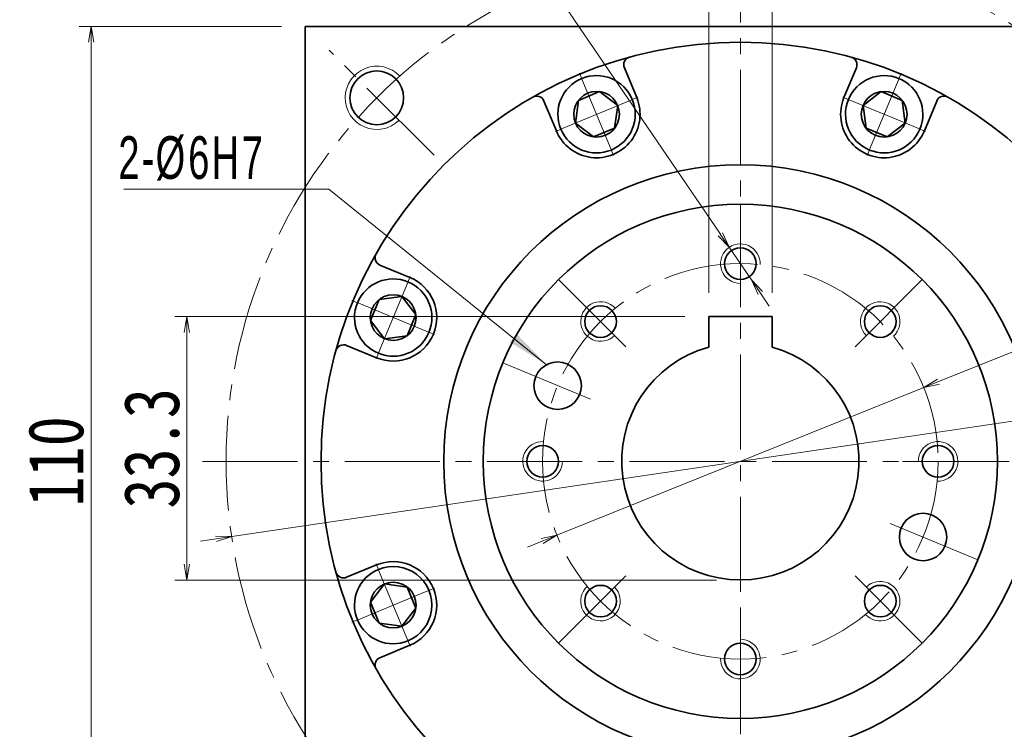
# Model space of a CAD drawing. Header units: millimetres. Extents: x -4 to 761, y -10 to 528.
# Tile 6 of 8: x 358 to 482, y 368 to 457. Entities that reach past the tile are written whole.
import ezdxf

# ---------------------------------------------------------------- set-up
doc = ezdxf.new("R2010")
doc.units = ezdxf.units.MM
doc.set_wipeout_variables(frame=1)
doc.linetypes.add('点画线', pattern=[18, 12, -2, 2, -2])
for name, color, linetype, lineweight in [('中心线层', 1, '点画线', 18), ('尺寸线层', 3, 'Continuous', 18), ('粗实线层', 7, 'Continuous', 35)]:
    doc.layers.add(name, color=color, linetype=linetype, lineweight=lineweight)
doc.styles.add('宋体', font='SimSun.ttf', dxfattribs={"width": 0.8})
doc.styles.add('标准', font='txt', dxfattribs={"width": 0.667})
doc.dimstyles.new('A水平标注$0', dxfattribs={"dimtxt": 3.5, "dimasz": 2, "dimexe": 1.5, "dimexo": 3, "dimgap": 1.1, "dimtad": 1, "dimtoh": 1, "dimdec": 4, "dimdsep": 46, "dimtxsty": '宋体', "dimblk": 'OPEN', "dimcen": 3, "dimclrd": 3, "dimclre": 3, "dimclrt": 6, "dimadec": 0, "dimazin": 0, "dimtm": 1e-09, "dimtfac": 1, "dimtdec": 4, "dimtix": 1, "dimtmove": 0, "dimatfit": 3, "dimldrblk": 'OPEN', "dimfxl": 0, "dimlwd": 13, "dimlwe": 13, "dimarcsym": 0})
doc.dimstyles.new('D直径标注φ25', dxfattribs={"dimtxt": 3.5, "dimasz": 2, "dimexe": 1, "dimexo": 3, "dimtad": 1, "dimtoh": 1, "dimdec": 1, "dimdsep": 46, "dimtxsty": '宋体', "dimblk": 'OPEN', "dimcen": 3, "dimclrd": 3, "dimclre": 3, "dimclrt": 130, "dimadec": 0, "dimazin": 0, "dimtm": 1e-09, "dimtfac": 1, "dimtdec": 1, "dimtmove": 0, "dimatfit": 0, "dimldrblk": 'OPEN', "dimfxl": 0, "dimlwd": 13, "dimlwe": 13, "dimarcsym": 0})
doc.dimstyles.new('螺孔(M8-7H)', dxfattribs={"dimtxt": 3.5, "dimasz": 2, "dimexe": 1.25, "dimexo": 3, "dimtad": 1, "dimtoh": 1, "dimdec": 4, "dimdsep": 46, "dimtxsty": '宋体', "dimblk": 'OPEN', "dimcen": 3, "dimclrd": 3, "dimclre": 3, "dimclrt": 2, "dimadec": 0, "dimazin": 0, "dimtm": 1e-09, "dimtfac": 1, "dimtdec": 4, "dimtmove": 0, "dimatfit": 3, "dimldrblk": 'OPEN', "dimfxl": 0, "dimlwd": 9, "dimlwe": 9, "dimarcsym": 0})

# ---------------------------------------------------------------- blocks, each defined once
blk = doc.blocks.new('_Open')
at = {"color": 0, "linetype": 'ByBlock', "lineweight": -2}
for p, q in [((-1, 0.167), (0, 0)), ((-1, -0.167), (0, 0)), ((0, 0), (-1, 0))]:
    blk.add_line(p, q, dxfattribs=at)
blk = doc.blocks.new('*D20')
at = {"layer": 'Defpoints', "color": 0, "transparency": 16777216}
for p in [(503.96, 480.06), (393.96, 456.56), (503.96, 456.56)]:
    blk.add_point(p, dxfattribs=at)
at = {"layer": '尺寸线层', "color": 3, "lineweight": 13, "transparency": 16777216}
for p, q in [((393.96, 459.56), (393.96, 481.56)), ((503.96, 459.56), (503.96, 481.56)), ((395.96, 480.06), (501.96, 480.06))]:
    blk.add_line(p, q, dxfattribs=at)
at = {"layer": '尺寸线层', "color": 3, "lineweight": 13, "transparency": 16777216, "xscale": 2, "yscale": 2, "zscale": 2, "rotation": 180}
blk.add_blockref('_Open', (393.96, 480.06), dxfattribs=at)
at = {"layer": '尺寸线层', "color": 3, "lineweight": 13, "transparency": 16777216, "xscale": 2, "yscale": 2, "zscale": 2}
blk.add_blockref('_Open', (503.96, 480.06), dxfattribs=at)
at = {"layer": '尺寸线层', "color": 6, "transparency": 16777216, "insert": (448.96, 484.49), "char_height": 7, "attachment_point": 5, "style": '宋体', "bg_fill": 3, "box_fill_scale": 1.1, "bg_fill_color": 257, "bg_fill_transparency": 0}
blk.add_mtext('110', dxfattribs=at)
blk = doc.blocks.new('*D21')
at = {"layer": 'Defpoints', "color": 0, "transparency": 16777216}
for p in [(366.88, 456.56), (393.96, 456.56), (393.96, 346.56)]:
    blk.add_point(p, dxfattribs=at)
at = {"layer": '尺寸线层', "color": 3, "lineweight": 13, "transparency": 16777216}
for p, q in [((390.96, 456.56), (365.38, 456.56)), ((366.88, 348.56), (366.88, 454.56)), ((390.96, 346.56), (365.38, 346.56))]:
    blk.add_line(p, q, dxfattribs=at)
at = {"layer": '尺寸线层', "color": 3, "lineweight": 13, "transparency": 16777216, "xscale": 2, "yscale": 2, "zscale": 2}
for p, rotation in [((366.88, 456.56), 90), ((366.88, 346.56), 270)]:
    blk.add_blockref('_Open', p, dxfattribs=dict(at, rotation=rotation))
at = {"layer": '尺寸线层', "color": 6, "transparency": 16777216, "insert": (362.46, 401.56), "char_height": 7, "attachment_point": 5, "rotation": 90, "style": '宋体', "bg_fill": 3, "box_fill_scale": 1.1, "bg_fill_color": 257, "bg_fill_transparency": 0}
blk.add_mtext('110', dxfattribs=at)
blk = doc.blocks.new('*X6')
at = {"layer": '尺寸线层', "linetype": 'Continuous'}
blk.add_hatch(color=0, dxfattribs=at).paths.add_polyline_path([(32.87, -22.21), (28.25, -19.35), (29.09, -18.3)], flags=0)
at = {"layer": '尺寸线层', "color": 0}
for p, q in [((0, 0), (-20.55, 0)), ((5.35, 0), (0, 0)), ((0, 0), (0, 0))]:
    blk.add_line(p, q, dxfattribs=at)
at = {"layer": '尺寸线层', "color": 0, "linetype": 'Continuous'}
blk.add_line((32.87, -22.21), (5.35, 0), dxfattribs=at)
at = {"layer": '尺寸线层', "color": 0, "insert": (-2.7, 1.08), "char_height": 5.4, "width": 35.7065, "attachment_point": 9, "line_spacing_factor": 1.15057, "style": '标准'}
blk.add_mtext('\\T1.1;2-%%C6H7', dxfattribs=at)
blk = doc.blocks.new('*D22')
at = {"layer": 'Defpoints', "color": 0, "transparency": 16777216}
for p in [(513.26, 411.06), (384.66, 392.07)]:
    blk.add_point(p, dxfattribs=at)
at = {"layer": '尺寸线层', "color": 3, "lineweight": 13, "transparency": 16777216}
for p, q in [((524.59, 412.74), (515.24, 411.35)), ((543.27, 412.74), (524.59, 412.74)), ((384.66, 392.07), (513.26, 411.06)), ((382.68, 391.78), (380.7, 391.48))]:
    blk.add_line(p, q, dxfattribs=at)
at = {"layer": '尺寸线层', "color": 3, "lineweight": 13, "transparency": 16777216, "xscale": 2, "yscale": 2, "zscale": 2}
for p, rotation in [((513.26, 411.06), 188.4014723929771), ((384.66, 392.07), 8.40147239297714)]:
    blk.add_blockref('_Open', p, dxfattribs=dict(at, rotation=rotation))
at = {"layer": '尺寸线层', "color": 130, "transparency": 16777216, "insert": (534.43, 417.39), "char_height": 7, "attachment_point": 5, "style": '宋体', "bg_fill": 3, "box_fill_scale": 1.1, "bg_fill_color": 257, "bg_fill_transparency": 0}
blk.add_mtext('φ130', dxfattribs=at)
blk = doc.blocks.new('*X7')
at = {"layer": '中心线层', "linetype": '点画线', "lineweight": 18}
for p, q in [((0, -5.64), (0, 5.64)), ((-5.64, 0), (5.64, 0))]:
    blk.add_line(p, q, dxfattribs=at)
at = {"layer": '粗实线层'}
for p, q in [((-2.89, 0), (-1.44, 2.5)), ((-1.44, 2.5), (1.44, 2.5)), ((2.89, 0), (1.44, 2.5)), ((2.89, 0), (1.44, 2.5)), ((-2.89, 0), (-1.44, -2.5)), ((2.89, 0), (1.44, -2.5)), ((-1.44, -2.5), (1.44, -2.5))]:
    blk.add_line(p, q, dxfattribs=at)
blk.add_circle((0, 0), 2.89, dxfattribs=at)
for start, end in [(0, 180), (180, 360)]:
    blk.add_arc((0, 0), 4.89, start, end, dxfattribs=at)
blk = doc.blocks.new('*D25')
at = {"layer": 'Defpoints', "color": 0, "transparency": 16777216}
for p in [(472.15, 410.9), (425.77, 392.23)]:
    blk.add_point(p, dxfattribs=at)
at = {"layer": '尺寸线层', "color": 3, "lineweight": 13, "transparency": 16777216}
for p, q in [((518.78, 429.68), (474.01, 411.65)), ((533.46, 429.68), (518.78, 429.68)), ((425.77, 392.23), (472.15, 410.9)), ((423.91, 391.48), (422.06, 390.73))]:
    blk.add_line(p, q, dxfattribs=at)
at = {"layer": '尺寸线层', "color": 3, "lineweight": 13, "transparency": 16777216, "xscale": 2, "yscale": 2, "zscale": 2}
for p, rotation in [((472.15, 410.9), 201.9294855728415), ((425.77, 392.23), 21.92948557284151)]:
    blk.add_blockref('_Open', p, dxfattribs=dict(at, rotation=rotation))
at = {"layer": '尺寸线层', "color": 130, "transparency": 16777216, "insert": (526.62, 434.33), "char_height": 7, "attachment_point": 5, "style": '宋体', "bg_fill": 3, "box_fill_scale": 1.1, "bg_fill_color": 257, "bg_fill_transparency": 0}
blk.add_mtext('φ50', dxfattribs=at)
blk = doc.blocks.new('*D26')
at = {"layer": 'Defpoints', "color": 0, "transparency": 16777216}
for p in [(444.96, 419.86), (452.96, 419.86)]:
    blk.add_point(p, dxfattribs=at)
at = {"layer": '尺寸线层', "color": 3, "lineweight": 13, "transparency": 16777216}
for p, q in [((444.96, 422.86), (444.96, 470.75)), ((452.96, 422.86), (452.96, 470.75)), ((442.96, 469.25), (440.96, 469.25)), ((452.96, 469.25), (444.96, 469.25)), ((454.96, 469.25), (456.96, 469.25))]:
    blk.add_line(p, q, dxfattribs=at)
at = {"layer": '尺寸线层', "color": 3, "lineweight": 13, "transparency": 16777216, "xscale": 2, "yscale": 2, "zscale": 2}
blk.add_blockref('_Open', (444.96, 469.25), dxfattribs=at)
at = {"layer": '尺寸线层', "color": 3, "lineweight": 13, "transparency": 16777216, "xscale": 2, "yscale": 2, "zscale": 2, "rotation": 180}
blk.add_blockref('_Open', (452.96, 469.25), dxfattribs=at)
at = {"layer": '尺寸线层', "color": 6, "transparency": 16777216, "insert": (448.96, 474.02), "char_height": 7, "attachment_point": 5, "style": '宋体', "bg_fill": 3, "box_fill_scale": 1.1, "bg_fill_color": 257, "bg_fill_transparency": 0}
blk.add_mtext('\\A1;8{\\H1x;%%P0.011}', dxfattribs=at)
at = {"layer": 'Defpoints', "color": 0, "transparency": 16777216}
blk.add_point((444.96, 469.25), dxfattribs=at)
blk = doc.blocks.new('*D27')
at = {"layer": 'Defpoints', "color": 0, "transparency": 16777216}
for p in [(444.96, 419.86), (378.99, 386.56), (448.96, 386.56)]:
    blk.add_point(p, dxfattribs=at)
at = {"layer": '尺寸线层', "color": 3, "lineweight": 13, "transparency": 16777216}
for p, q in [((441.96, 419.86), (377.49, 419.86)), ((378.99, 417.86), (378.99, 388.56)), ((445.96, 386.56), (377.49, 386.56))]:
    blk.add_line(p, q, dxfattribs=at)
at = {"layer": '尺寸线层', "color": 3, "lineweight": 13, "transparency": 16777216, "xscale": 2, "yscale": 2, "zscale": 2}
for p, rotation in [((378.99, 419.86), 90), ((378.99, 386.56), 270)]:
    blk.add_blockref('_Open', p, dxfattribs=dict(at, rotation=rotation))
at = {"layer": '尺寸线层', "color": 6, "transparency": 16777216, "insert": (374.57, 403.21), "char_height": 7, "attachment_point": 5, "rotation": 90, "style": '宋体', "bg_fill": 3, "box_fill_scale": 1.1, "bg_fill_color": 257, "bg_fill_transparency": 0}
blk.add_mtext('33.3', dxfattribs=at)
blk = doc.blocks.new('*D32')
at = {"color": 3, "lineweight": 9, "transparency": 16777216}
for p, q in [((390, 468.58), (420.34, 468.58)), ((420.34, 468.58), (446.43, 430.28)), ((450.37, 424.5), (447.55, 428.63)), ((451.49, 422.85), (452.62, 421.19))]:
    blk.add_line(p, q, dxfattribs=at)
at = {"layer": 'Defpoints', "color": 0, "transparency": 16777216}
for p in [(447.55, 428.63), (450.37, 424.5)]:
    blk.add_point(p, dxfattribs=at)
at = {"color": 3, "lineweight": 9, "transparency": 16777216, "xscale": 2, "yscale": 2, "zscale": 2}
for p, rotation in [((447.55, 428.63), 304.2684397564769), ((450.37, 424.5), 124.2684397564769)]:
    blk.add_blockref('_Open', p, dxfattribs=dict(at, rotation=rotation))
at = {"color": 2, "transparency": 16777216, "insert": (404.67, 473.15), "char_height": 7, "attachment_point": 5, "style": '宋体', "bg_fill": 3, "box_fill_scale": 1.1, "bg_fill_color": 257, "bg_fill_transparency": 0}
blk.add_mtext('8-M5{\\famgdt|b0|i0|c0|p0;x}{12}', dxfattribs=at)

msp = doc.modelspace()

# ---------------------------------------------------------------- linework, layer by layer
at = {"layer": '中心线层'}
for p, q in [((448.95979, 331.06476), (448.95979, 469.56476)), ((410.23978, 440.28477), (396.96364, 453.56091)), ((448.95979, 434.06476), (448.95979, 420.37977)), ((425.97882, 424.54573), (435.65557, 414.86898)), ((471.94076, 424.54573), (462.26402, 414.86898)), ((418.93371, 414.00197), (431.57698, 408.76495)), ((380.95979, 401.56476), (516.95979, 401.56476)), ((481.45979, 401.56476), (467.77481, 401.56476)), ((478.98588, 389.12754), (466.3426, 394.36456)), ((425.97882, 378.58379), (435.65557, 388.26053)), ((471.94076, 378.58379), (462.26402, 388.26053)), ((448.95979, 369.06476), (448.95979, 382.74974))]:
    msp.add_line(p, q, dxfattribs=at)
for radius in [65, 25]:
    msp.add_circle((448.95979, 401.56476), radius, dxfattribs=at)
at = {"layer": '粗实线层'}
for p, q in [((393.95979, 346.56476), (393.95979, 456.56476)), ((393.95979, 456.56476), (503.95979, 456.56476)), ((435.86367, 447.55379), (434.29767, 451.33445)), ((462.05592, 447.55379), (463.62192, 451.33445)), ((425.70099, 443.34427), (424.13499, 447.12493)), ((472.21859, 443.34427), (473.78459, 447.12493)), ((407.18027, 424.82356), (403.39962, 426.38955)), ((402.97076, 388.46863), (399.1901, 386.90263)), ((407.18027, 378.30596), (403.39962, 376.73996))]:
    msp.add_line(p, q, dxfattribs=at)
for centre, radius in [((448.95979, 401.56476), 53), ((402.99785, 447.5267), 3.4), ((448.95979, 401.56476), 37.5), ((448.95979, 401.56476), 32.5), ((448.95979, 426.56476), 2), ((431.28212, 419.24243), 2), ((466.63746, 419.24243), 2), ((423.95979, 401.56476), 2), ((473.95979, 401.56476), 2), ((431.28212, 383.88709), 2), ((466.63746, 383.88709), 2), ((448.95979, 376.56476), 2)]:
    msp.add_circle(centre, radius, dxfattribs=at)
at = {"layer": '粗实线层', "color": 4}
for centre in [(425.8628, 411.13184), (472.05678, 391.99767)]:
    msp.add_circle(centre, 3, dxfattribs=at)
at = {"layer": '粗实线层'}
for centre, radius, start, end in [((435.22155, 451.71713), 1, 105.3191645, 202.5000344), ((462.69804, 451.71713), 1, 337.4999656, 74.6808355), ((423.21111, 446.74225), 1, 22.4999656, 119.6808355), ((430.78233, 445.44903), 5.5, 202.5, 22.5), ((467.13726, 445.44903), 5.5, 157.5, 337.5), ((474.70847, 446.74225), 1, 60.3191645, 157.5000344), ((403.7823, 427.31343), 1, 150.3191645, 247.5000344), ((405.07551, 383.38729), 5.5, 292.5, 112.5), ((398.80742, 387.82651), 1, 195.3191645, 292.5000344), ((403.7823, 375.81608), 1, 112.4999656, 209.6808355)]:
    msp.add_arc(centre, radius, start, end, dxfattribs=at)
at = {"layer": '粗实线层', "lineweight": 18}
for centre, radius, start, end in [((402.99785, 447.5267), 4, 43.2367746, 315), ((448.95979, 426.56476), 2.5, 357.134016, 270), ((431.28212, 419.24243), 2.5, 42.134016, 315), ((466.63746, 419.24243), 2.5, 312.134016, 225), ((423.95979, 401.56476), 2.5, 87.134016, 360), ((473.95979, 401.56476), 2.5, 267.134016, 180), ((466.63746, 383.88709), 2.5, 222.134016, 135), ((431.28212, 383.88709), 2.5, 132.134016, 45), ((448.95979, 376.56476), 2.5, 177.134016, 90)]:
    msp.add_arc(centre, radius, start, end, dxfattribs=at)

# ---------------------------------------------------------------- next in the draw order: dimensions: what is measured, and where the dimension line sits
at = {"layer": '尺寸线层'}
dim = msp.add_linear_dim(base=(503.95979, 480.0644), p1=(393.95979, 456.56476), p2=(503.95979, 456.56476), dimstyle='A水平标注$0', override={"dimtxt": 7, "dimgap": 1, "dimdec": 1, "dimpost": '<>', "dimblk": 'Open', "dimtvp": 0.1, "dimtfill": 1, "dimtfillclr": 256}, dxfattribs=at)
dim.commit()
dim.dimension.update_dxf_attribs({"geometry": '*D20', "text_midpoint": (448.95979, 484.48619)})

# ---------------------------------------------------------------- next in the draw order: wipeouts: each hides what was drawn before it
for points in [[(435.3001, 447.32036), (435.28951, 447.34571), (435.27879, 447.37101), (435.26792, 447.39624), (435.2569, 447.42141), (435.24575, 447.44653), (435.23446, 447.47157), (435.22302, 447.49656), (435.21145, 447.52148), (435.19973, 447.54633), (435.18788, 447.57112), (435.17588, 447.59584), (435.16375, 447.62049), (435.15148, 447.64508), (435.13907, 447.66959), (435.12653, 447.69404), (435.11384, 447.71841), (435.10102, 447.74271), (435.08807, 447.76694), (435.07498, 447.7911), (435.06175, 447.81518), (435.04839, 447.83919), (435.03489, 447.86313), (435.02126, 447.88698), (435.00749, 447.91076), (434.99359, 447.93446), (434.97956, 447.95809), (434.9654, 447.98163), (434.9511, 448.0051), (434.93667, 448.02848), (434.92211, 448.05178), (434.92211, 448.05178), (434.79598, 448.24237), (434.66108, 448.42685), (434.51771, 448.60483), (434.36618, 448.77591), (434.20682, 448.93973), (434.03998, 449.09592), (433.86603, 449.24415), (433.68534, 449.38409), (433.4983, 449.51543), (433.30534, 449.63789), (433.10686, 449.7512), (432.90331, 449.85511), (432.69513, 449.9494), (432.48276, 450.03386), (432.26668, 450.1083), (432.04736, 450.17257), (431.82528, 450.22652), (431.60092, 450.27003), (431.37477, 450.30301), (431.14732, 450.32539), (430.91908, 450.33712), (430.69054, 450.33817), (430.4622, 450.32854), (430.23456, 450.30826), (430.00812, 450.27736), (429.78337, 450.23591), (429.5608, 450.184), (429.34089, 450.12176), (429.12414, 450.04931), (428.91101, 449.9668), (428.91101, 449.9668), (428.70196, 449.87443), (428.49746, 449.7724), (428.29795, 449.66092), (428.10387, 449.54024), (427.91564, 449.41062), (427.73367, 449.27235), (427.55836, 449.12573), (427.39009, 448.97108), (427.22923, 448.80873), (427.07613, 448.63905), (426.93113, 448.4624), (426.79454, 448.27916), (426.66666, 448.08975), (426.54777, 447.89456), (426.43813, 447.69404), (426.33798, 447.48861), (426.24754, 447.27872), (426.167, 447.06484), (426.09654, 446.84743), (426.03632, 446.62697), (425.98647, 446.40393), (425.94709, 446.1788), (425.91827, 445.95208), (425.90008, 445.72427), (425.89255, 445.49585), (425.89571, 445.26733), (425.90953, 445.0392), (425.934, 444.81198), (425.96906, 444.58614), (426.01464, 444.36219), (426.01464, 444.36219), (426.02082, 444.33541), (426.02715, 444.30868), (426.03364, 444.28198), (426.04027, 444.25531), (426.04705, 444.22869), (426.05398, 444.2021), (426.06106, 444.17555), (426.06829, 444.14904), (426.07567, 444.12257), (426.0832, 444.09615), (426.09088, 444.06977), (426.0987, 444.04343), (426.10667, 444.01713), (426.11479, 443.99088), (426.12306, 443.96468), (426.13147, 443.93852), (426.14003, 443.91241), (426.14874, 443.88635), (426.1576, 443.86034), (426.1666, 443.83438), (426.17574, 443.80847), (426.18503, 443.78261), (426.19447, 443.75681), (426.20405, 443.73106), (426.21377, 443.70536), (426.22364, 443.67972), (426.23366, 443.65413), (426.24381, 443.6286), (426.25411, 443.60313), (426.26456, 443.57771), (426.26456, 443.57771), (426.36869, 443.34383), (426.48491, 443.11573), (426.61292, 442.89402), (426.75235, 442.67931), (426.90283, 442.47219), (427.06394, 442.27323), (427.23525, 442.08298), (427.41628, 441.90195), (427.60653, 441.73065), (427.80549, 441.56954), (428.0126, 441.41906), (428.22731, 441.27962), (428.44902, 441.15162), (428.67713, 441.03539), (428.91101, 440.93126), (429.15001, 440.83952), (429.39349, 440.7604), (429.64078, 440.69414), (429.8912, 440.64092), (430.14406, 440.60087), (430.39866, 440.57411), (430.65432, 440.56071), (430.91033, 440.56071), (431.16599, 440.57411), (431.4206, 440.60087), (431.67346, 440.64092), (431.92388, 440.69414), (432.17116, 440.7604), (432.41464, 440.83952), (432.65365, 440.93126), (432.65365, 440.93126), (432.88753, 441.03539), (433.11564, 441.15162), (433.33735, 441.27962), (433.55206, 441.41906), (433.75917, 441.56954), (433.95813, 441.73065), (434.14838, 441.90195), (434.32941, 442.08298), (434.50071, 442.27323), (434.66183, 442.47219), (434.81231, 442.67931), (434.95174, 442.89402), (435.07974, 443.11573), (435.19597, 443.34383), (435.3001, 443.57771), (435.39185, 443.81672), (435.47096, 444.0602), (435.53722, 444.30749), (435.59045, 444.5579), (435.63049, 444.81076), (435.65725, 445.06537), (435.67065, 445.32103), (435.67065, 445.57704), (435.65725, 445.8327), (435.63049, 446.08731), (435.59045, 446.34017), (435.53722, 446.59058), (435.47096, 446.83787), (435.39185, 447.08135)], [(471.65503, 443.57771), (471.66547, 443.60313), (471.67577, 443.6286), (471.68593, 443.65413), (471.69594, 443.67972), (471.70581, 443.70536), (471.71554, 443.73106), (471.72512, 443.75681), (471.73455, 443.78261), (471.74384, 443.80847), (471.75299, 443.83438), (471.76199, 443.86034), (471.77084, 443.88635), (471.77955, 443.91241), (471.78811, 443.93852), (471.79652, 443.96468), (471.80479, 443.99088), (471.81291, 444.01713), (471.82088, 444.04343), (471.82871, 444.06977), (471.83638, 444.09615), (471.84391, 444.12257), (471.85129, 444.14904), (471.85852, 444.17555), (471.8656, 444.2021), (471.87253, 444.22869), (471.87931, 444.25531), (471.88595, 444.28198), (471.89243, 444.30868), (471.89876, 444.33541), (471.90494, 444.36219), (471.90494, 444.36219), (471.95052, 444.58614), (471.98558, 444.81198), (472.01005, 445.0392), (472.02388, 445.26733), (472.02703, 445.49585), (472.0195, 445.72427), (472.00131, 445.95208), (471.97249, 446.1788), (471.93312, 446.40393), (471.88326, 446.62697), (471.82304, 446.84743), (471.75258, 447.06484), (471.67205, 447.27872), (471.5816, 447.48861), (471.48145, 447.69404), (471.37181, 447.89456), (471.25292, 448.08975), (471.12504, 448.27916), (470.98845, 448.4624), (470.84345, 448.63905), (470.69035, 448.80873), (470.52949, 448.97108), (470.36123, 449.12573), (470.18592, 449.27235), (470.00394, 449.41062), (469.81571, 449.54024), (469.62163, 449.66092), (469.42212, 449.7724), (469.21762, 449.87443), (469.00858, 449.9668), (469.00858, 449.9668), (468.79545, 450.04931), (468.57869, 450.12176), (468.35879, 450.184), (468.13622, 450.23591), (467.91147, 450.27736), (467.68502, 450.30826), (467.45738, 450.32854), (467.22904, 450.33817), (467.0005, 450.33712), (466.77226, 450.32539), (466.54482, 450.30301), (466.31867, 450.27003), (466.09431, 450.22652), (465.87222, 450.17257), (465.6529, 450.1083), (465.43682, 450.03386), (465.22446, 449.9494), (465.01627, 449.85511), (464.81272, 449.7512), (464.61425, 449.63789), (464.42128, 449.51543), (464.23425, 449.38409), (464.05356, 449.24415), (463.8796, 449.09592), (463.71276, 448.93973), (463.55341, 448.77591), (463.40188, 448.60483), (463.2585, 448.42685), (463.1236, 448.24237), (462.99747, 448.05178), (462.99747, 448.05178), (462.98291, 448.02848), (462.96849, 448.0051), (462.95419, 447.98163), (462.94002, 447.95809), (462.92599, 447.93446), (462.91209, 447.91076), (462.89833, 447.88698), (462.8847, 447.86313), (462.8712, 447.83919), (462.85784, 447.81518), (462.84461, 447.7911), (462.83152, 447.76694), (462.81856, 447.74271), (462.80574, 447.71841), (462.79306, 447.69404), (462.78051, 447.66959), (462.7681, 447.64508), (462.75583, 447.62049), (462.7437, 447.59584), (462.73171, 447.57112), (462.71985, 447.54633), (462.70814, 447.52148), (462.69656, 447.49656), (462.68513, 447.47157), (462.67383, 447.44653), (462.66268, 447.42141), (462.65167, 447.39624), (462.6408, 447.37101), (462.63007, 447.34571), (462.61948, 447.32036), (462.61948, 447.32036), (462.52774, 447.08135), (462.44863, 446.83787), (462.38237, 446.59058), (462.32914, 446.34017), (462.28909, 446.08731), (462.26233, 445.8327), (462.24893, 445.57704), (462.24893, 445.32103), (462.26233, 445.06537), (462.28909, 444.81076), (462.32914, 444.5579), (462.38237, 444.30749), (462.44863, 444.0602), (462.52774, 443.81672), (462.61948, 443.57771), (462.72361, 443.34383), (462.83984, 443.11573), (462.96784, 442.89402), (463.10728, 442.67931), (463.25776, 442.47219), (463.41887, 442.27323), (463.59017, 442.08298), (463.7712, 441.90195), (463.96145, 441.73065), (464.16041, 441.56954), (464.36753, 441.41906), (464.58224, 441.27962), (464.80395, 441.15162), (465.03206, 441.03539), (465.26593, 440.93126), (465.26593, 440.93126), (465.50494, 440.83952), (465.74842, 440.7604), (465.99571, 440.69414), (466.24612, 440.64092), (466.49898, 440.60087), (466.75359, 440.57411), (467.00925, 440.56071), (467.26526, 440.56071), (467.52092, 440.57411), (467.77553, 440.60087), (468.02839, 440.64092), (468.2788, 440.69414), (468.52609, 440.7604), (468.76957, 440.83952), (469.00858, 440.93126), (469.24245, 441.03539), (469.47056, 441.15162), (469.69227, 441.27962), (469.90698, 441.41906), (470.1141, 441.56954), (470.31306, 441.73065), (470.50331, 441.90195), (470.68434, 442.08298), (470.85564, 442.27323), (471.01675, 442.47219), (471.16723, 442.67931), (471.30667, 442.89402), (471.43467, 443.11573), (471.5509, 443.34383)], [(403.20419, 387.90506), (403.17884, 387.89448), (403.15354, 387.88375), (403.12831, 387.87288), (403.10313, 387.86187), (403.07802, 387.85071), (403.05297, 387.83942), (403.02799, 387.82798), (403.00307, 387.81641), (402.97822, 387.80469), (402.95343, 387.79284), (402.92871, 387.78085), (402.90405, 387.76871), (402.87947, 387.75644), (402.85495, 387.74404), (402.83051, 387.73149), (402.80614, 387.71881), (402.78183, 387.70599), (402.7576, 387.69303), (402.73345, 387.67994), (402.70936, 387.66671), (402.68535, 387.65335), (402.66142, 387.63985), (402.63757, 387.62622), (402.61379, 387.61245), (402.59008, 387.59856), (402.56646, 387.58452), (402.54292, 387.57036), (402.51945, 387.55606), (402.49607, 387.54163), (402.47277, 387.52708), (402.47277, 387.52708), (402.28218, 387.40094), (402.0977, 387.26604), (401.91972, 387.12267), (401.74864, 386.97114), (401.58482, 386.81178), (401.42862, 386.64494), (401.2804, 386.47099), (401.14046, 386.2903), (401.00912, 386.10327), (400.88666, 385.9103), (400.77335, 385.71183), (400.66943, 385.50827), (400.57515, 385.30009), (400.49069, 385.08772), (400.41624, 384.87165), (400.35198, 384.65233), (400.29803, 384.43024), (400.25452, 384.20588), (400.22153, 383.97973), (400.19916, 383.75229), (400.18743, 383.52404), (400.18638, 383.29551), (400.196, 383.06717), (400.21629, 382.83953), (400.24719, 382.61308), (400.28864, 382.38833), (400.34054, 382.16576), (400.40279, 381.94586), (400.47524, 381.7291), (400.55774, 381.51597), (400.55774, 381.51597), (400.65011, 381.30693), (400.75215, 381.10243), (400.86363, 380.90292), (400.98431, 380.70883), (401.11393, 380.5206), (401.25219, 380.33863), (401.39882, 380.16332), (401.55347, 379.99505), (401.71581, 379.83419), (401.8855, 379.6811), (402.06215, 379.53609), (402.24538, 379.3995), (402.4348, 379.27162), (402.62998, 379.15273), (402.83051, 379.04309), (403.03594, 378.94294), (403.24582, 378.8525), (403.45971, 378.77196), (403.67712, 378.70151), (403.89758, 378.64129), (404.12062, 378.59143), (404.34575, 378.55205), (404.57246, 378.52324), (404.80028, 378.50504), (405.0287, 378.49752), (405.25722, 378.50067), (405.48534, 378.5145), (405.71257, 378.53897), (405.93841, 378.57403), (406.16236, 378.6196), (406.16236, 378.6196), (406.18913, 378.62579), (406.21587, 378.63212), (406.24257, 378.6386), (406.26924, 378.64523), (406.29586, 378.65202), (406.32245, 378.65895), (406.349, 378.66603), (406.37551, 378.67326), (406.40197, 378.68064), (406.4284, 378.68816), (406.45478, 378.69584), (406.48112, 378.70366), (406.50742, 378.71164), (406.53366, 378.71976), (406.55987, 378.72802), (406.58602, 378.73644), (406.61213, 378.745), (406.63819, 378.75371), (406.6642, 378.76256), (406.69017, 378.77156), (406.71608, 378.7807), (406.74193, 378.78999), (406.76774, 378.79943), (406.79349, 378.80901), (406.81919, 378.81874), (406.84483, 378.82861), (406.87042, 378.83862), (406.89595, 378.84878), (406.92142, 378.85908), (406.94684, 378.86952), (406.94684, 378.86952), (407.18071, 378.97365), (407.40882, 379.08988), (407.63053, 379.21788), (407.84524, 379.35732), (408.05236, 379.50779), (408.25132, 379.66891), (408.44157, 379.84021), (408.6226, 380.02124), (408.7939, 380.21149), (408.95501, 380.41045), (409.10549, 380.61757), (409.24492, 380.83227), (409.37293, 381.05399), (409.48916, 381.28209), (409.59329, 381.51597), (409.68503, 381.75498), (409.76414, 381.99846), (409.8304, 382.24574), (409.88363, 382.49616), (409.92368, 382.74902), (409.95044, 383.00363), (409.96384, 383.25929), (409.96384, 383.5153), (409.95044, 383.77096), (409.92368, 384.02557), (409.88363, 384.27842), (409.8304, 384.52884), (409.76414, 384.77613), (409.68503, 385.01961), (409.59329, 385.25861), (409.59329, 385.25861), (409.48916, 385.49249), (409.37293, 385.7206), (409.24492, 385.94231), (409.10549, 386.15702), (408.95501, 386.36414), (408.7939, 386.56309), (408.6226, 386.75335), (408.44157, 386.93437), (408.25132, 387.10568), (408.05236, 387.26679), (407.84524, 387.41727), (407.63053, 387.5567), (407.40882, 387.68471), (407.18071, 387.80093), (406.94684, 387.90506), (406.70783, 387.99681), (406.46435, 388.07592), (406.21706, 388.14218), (405.96665, 388.19541), (405.71379, 388.23546), (405.45918, 388.26222), (405.20352, 388.27562), (404.94751, 388.27562), (404.69185, 388.26222), (404.43724, 388.23546), (404.18438, 388.19541), (403.93397, 388.14218), (403.68668, 388.07592), (403.4432, 387.99681)]]:
    msp.add_wipeout(points).dxf.layer = '粗实线层'

# ---------------------------------------------------------------- next in the draw order: block references
at = {"layer": '粗实线层'}
for p, rotation in [((430.78233, 445.44903), 22.5), ((467.13726, 445.44903), 337.5000000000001), ((405.07551, 383.38729), 112.5)]:
    msp.add_blockref('*X7', p, dxfattribs=dict(at, rotation=rotation))

# ---------------------------------------------------------------- next in the draw order: dimensions: what is measured, and where the dimension line sits
at = {"layer": '尺寸线层'}
dim = msp.add_linear_dim(base=(366.8774, 456.56476), p1=(393.95979, 346.56476), p2=(393.95979, 456.56476), angle=90, dimstyle='A水平标注$0', override={"dimtxt": 7, "dimgap": 1, "dimdec": 1, "dimpost": '<>', "dimblk": 'Open', "dimtvp": 0.1, "dimtfill": 1, "dimtfillclr": 256}, dxfattribs=at)
dim.commit()
dim.dimension.update_dxf_attribs({"geometry": '*D21', "text_midpoint": (362.45562, 401.56476)})

# ---------------------------------------------------------------- next in the draw order: block references
msp.add_blockref('*X6', (391.58165, 435.99307), dxfattribs=at)

# ---------------------------------------------------------------- next in the draw order: dimensions: what is measured, and where the dimension line sits
dim = msp.add_diameter_dim_2p(p1=(384.65733, 392.06771), p2=(513.26225, 411.0618), dimstyle='D直径标注φ25', override={"dimtxt": 7, "dimgap": 1, "dimpost": 'φ<>'}, dxfattribs=at)
dim.commit()
dim.dimension.update_dxf_attribs({"geometry": '*D22', "text_midpoint": (524.5917, 412.73509), "dimtype": 163})

# ---------------------------------------------------------------- next in the draw order: linework, layer by layer
at = {"layer": '粗实线层'}
msp.add_line((402.97076, 414.66088), (399.1901, 416.22688), dxfattribs=at)
for centre, radius, start, end in [((405.07551, 419.74222), 5.5, 247.5, 67.5), ((398.80742, 415.303), 1, 67.4999656, 164.6808355)]:
    msp.add_arc(centre, radius, start, end, dxfattribs=at)

# ---------------------------------------------------------------- next in the draw order: dimensions: what is measured, and where the dimension line sits
at = {"layer": '尺寸线层'}
dim = msp.add_diameter_dim_2p(p1=(425.76869, 392.22813), p2=(472.1509, 410.90139), dimstyle='D直径标注φ25', override={"dimtxt": 7, "dimgap": 1, "dimpost": 'φ<>'}, dxfattribs=at)
dim.commit()
dim.dimension.update_dxf_attribs({"geometry": '*D25', "text_midpoint": (526.62056, 429.67598), "dimtype": 163})

# ---------------------------------------------------------------- next in the draw order: linework, layer by layer
at = {"layer": '粗实线层'}
for p, q in [((452.95979, 419.86476), (444.95979, 419.86476)), ((444.95979, 419.86476), (444.95979, 416.02159)), ((452.95979, 419.86476), (452.95979, 416.02159))]:
    msp.add_line(p, q, dxfattribs=at)
msp.add_arc((448.95979, 401.56476), 15, 105.46601, 74.53399, dxfattribs=at)

# ---------------------------------------------------------------- next in the draw order: wipeouts: each hides what was drawn before it
msp.add_wipeout([(406.94684, 424.25999), (406.92142, 424.27043), (406.89595, 424.28073), (406.87042, 424.29089), (406.84483, 424.3009), (406.81919, 424.31077), (406.79349, 424.3205), (406.76774, 424.33008), (406.74193, 424.33952), (406.71608, 424.34881), (406.69017, 424.35795), (406.6642, 424.36695), (406.63819, 424.37581), (406.61213, 424.38451), (406.58602, 424.39307), (406.55987, 424.40149), (406.53366, 424.40976), (406.50742, 424.41787), (406.48112, 424.42585), (406.45478, 424.43367), (406.4284, 424.44135), (406.40197, 424.44887), (406.37551, 424.45625), (406.349, 424.46348), (406.32245, 424.47056), (406.29586, 424.4775), (406.26924, 424.48428), (406.24257, 424.49091), (406.21587, 424.49739), (406.18913, 424.50373), (406.16236, 424.50991), (406.16236, 424.50991), (405.93841, 424.55548), (405.71257, 424.59054), (405.48534, 424.61501), (405.25722, 424.62884), (405.0287, 424.63199), (404.80028, 424.62447), (404.57246, 424.60627), (404.34575, 424.57746), (404.12062, 424.53808), (403.89758, 424.48823), (403.67712, 424.428), (403.45971, 424.35755), (403.24582, 424.27701), (403.03594, 424.18657), (402.83051, 424.08642), (402.62998, 423.97678), (402.4348, 423.85789), (402.24538, 423.73001), (402.06215, 423.59342), (401.8855, 423.44841), (401.71581, 423.29532), (401.55347, 423.13446), (401.39882, 422.96619), (401.25219, 422.79088), (401.11393, 422.60891), (400.98431, 422.42068), (400.86363, 422.22659), (400.75215, 422.02708), (400.65011, 421.82258), (400.55774, 421.61354), (400.55774, 421.61354), (400.47524, 421.40041), (400.40279, 421.18366), (400.34054, 420.96375), (400.28864, 420.74118), (400.24719, 420.51643), (400.21629, 420.28999), (400.196, 420.06235), (400.18638, 419.83401), (400.18743, 419.60547), (400.19916, 419.37723), (400.22153, 419.14978), (400.25452, 418.92363), (400.29803, 418.69927), (400.35198, 418.47719), (400.41624, 418.25786), (400.49069, 418.04179), (400.57515, 417.82942), (400.66943, 417.62124), (400.77335, 417.41768), (400.88666, 417.21921), (401.00912, 417.02624), (401.14046, 416.83921), (401.2804, 416.65852), (401.42862, 416.48457), (401.58482, 416.31773), (401.74864, 416.15837), (401.91972, 416.00684), (402.0977, 415.86347), (402.28218, 415.72857), (402.47277, 415.60244), (402.47277, 415.60244), (402.49607, 415.58788), (402.51945, 415.57345), (402.54292, 415.55915), (402.56646, 415.54499), (402.59008, 415.53096), (402.61379, 415.51706), (402.63757, 415.50329), (402.66142, 415.48966), (402.68535, 415.47616), (402.70936, 415.4628), (402.73345, 415.44957), (402.7576, 415.43648), (402.78183, 415.42352), (402.80614, 415.4107), (402.83051, 415.39802), (402.85495, 415.38548), (402.87947, 415.37307), (402.90405, 415.3608), (402.92871, 415.34866), (402.95343, 415.33667), (402.97822, 415.32482), (403.00307, 415.3131), (403.02799, 415.30153), (403.05297, 415.29009), (403.07802, 415.2788), (403.10313, 415.26764), (403.12831, 415.25663), (403.15354, 415.24576), (403.17884, 415.23503), (403.20419, 415.22445), (403.20419, 415.22445), (403.4432, 415.1327), (403.68668, 415.05359), (403.93397, 414.98733), (404.18438, 414.9341), (404.43724, 414.89405), (404.69185, 414.86729), (404.94751, 414.85389), (405.20352, 414.85389), (405.45918, 414.86729), (405.71379, 414.89405), (405.96665, 414.9341), (406.21706, 414.98733), (406.46435, 415.05359), (406.70783, 415.1327), (406.94684, 415.22445), (407.18071, 415.32858), (407.40882, 415.4448), (407.63053, 415.57281), (407.84524, 415.71224), (408.05236, 415.86272), (408.25132, 416.02383), (408.44157, 416.19514), (408.6226, 416.37616), (408.7939, 416.56642), (408.95501, 416.76538), (409.10549, 416.97249), (409.24492, 417.1872), (409.37293, 417.40891), (409.48916, 417.63702), (409.59329, 417.8709), (409.59329, 417.8709), (409.68503, 418.1099), (409.76414, 418.35338), (409.8304, 418.60067), (409.88363, 418.85109), (409.92368, 419.10395), (409.95044, 419.35855), (409.96384, 419.61421), (409.96384, 419.87022), (409.95044, 420.12588), (409.92368, 420.38049), (409.88363, 420.63335), (409.8304, 420.88377), (409.76414, 421.13105), (409.68503, 421.37453), (409.59329, 421.61354), (409.48916, 421.84742), (409.37293, 422.07553), (409.24492, 422.29724), (409.10549, 422.51195), (408.95501, 422.71906), (408.7939, 422.91802), (408.6226, 423.10827), (408.44157, 423.2893), (408.25132, 423.4606), (408.05236, 423.62172), (407.84524, 423.7722), (407.63053, 423.91163), (407.40882, 424.03963), (407.18071, 424.15586)]).dxf.layer = '粗实线层'

# ---------------------------------------------------------------- next in the draw order: block references
at = {"layer": '粗实线层', "rotation": 67.50000000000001}
msp.add_blockref('*X7', (405.07551, 419.74222), dxfattribs=at)

# ---------------------------------------------------------------- next in the draw order: dimensions: what is measured, and where the dimension line sits
at = {"layer": '尺寸线层'}
dim = msp.add_linear_dim(base=(444.95979, 469.25028), p1=(452.95979, 419.86476), p2=(444.95979, 419.86476), text='\\A1;8{\\H1x;%%P0.011}', dimstyle='A水平标注$0', override={"dimtxt": 7, "dimgap": 1, "dimdec": 1, "dimpost": '<>', "dimblk": 'Open', "dimtvp": 0.1, "dimtfill": 1, "dimtfillclr": 256}, dxfattribs=at)
dim.commit()
dim.dimension.update_dxf_attribs({"geometry": '*D26', "text_midpoint": (448.95979, 474.02402)})

# ---------------------------------------------------------------- next in the draw order: dimensions: what is measured, and where the dimension line sits
dim = msp.add_diameter_dim_2p(p1=(450.36747, 424.49873), p2=(447.55211, 428.63078), text='8-M<>{\\famgdt|b0|i0|c0|p0;x}{12}', dimstyle='螺孔(M8-7H)', override={"dimtxt": 7, "dimgap": 1, "dimtad": 1, "dimtih": 0, "dimtoh": 1, "dimdec": 4, "dimlfac": 1, "dimpost": '<>', "dimcen": 0, "dimse1": 0, "dimse2": 0, "dimsd1": 0, "dimsd2": 0, "dimtix": 0, "dimtofl": 1, "dimatfit": 3, "dimtvp": 0.1})
dim.commit()
dim.dimension.update_dxf_attribs({"geometry": '*D32', "text_midpoint": (404.66816, 468.57671), "dimtype": 163})
dim = msp.add_linear_dim(base=(378.98807, 386.56476), p1=(444.95979, 419.86476), p2=(448.95979, 386.56476), angle=270, dimstyle='A水平标注$0', override={"dimtxt": 7, "dimgap": 1, "dimdec": 1, "dimpost": '<>', "dimblk": 'Open', "dimtvp": 0.1, "dimtfill": 1, "dimtfillclr": 256}, dxfattribs=at)
dim.commit()
dim.dimension.update_dxf_attribs({"geometry": '*D27', "text_midpoint": (374.56628, 403.21476)})

doc.saveas('drawing.dxf')
